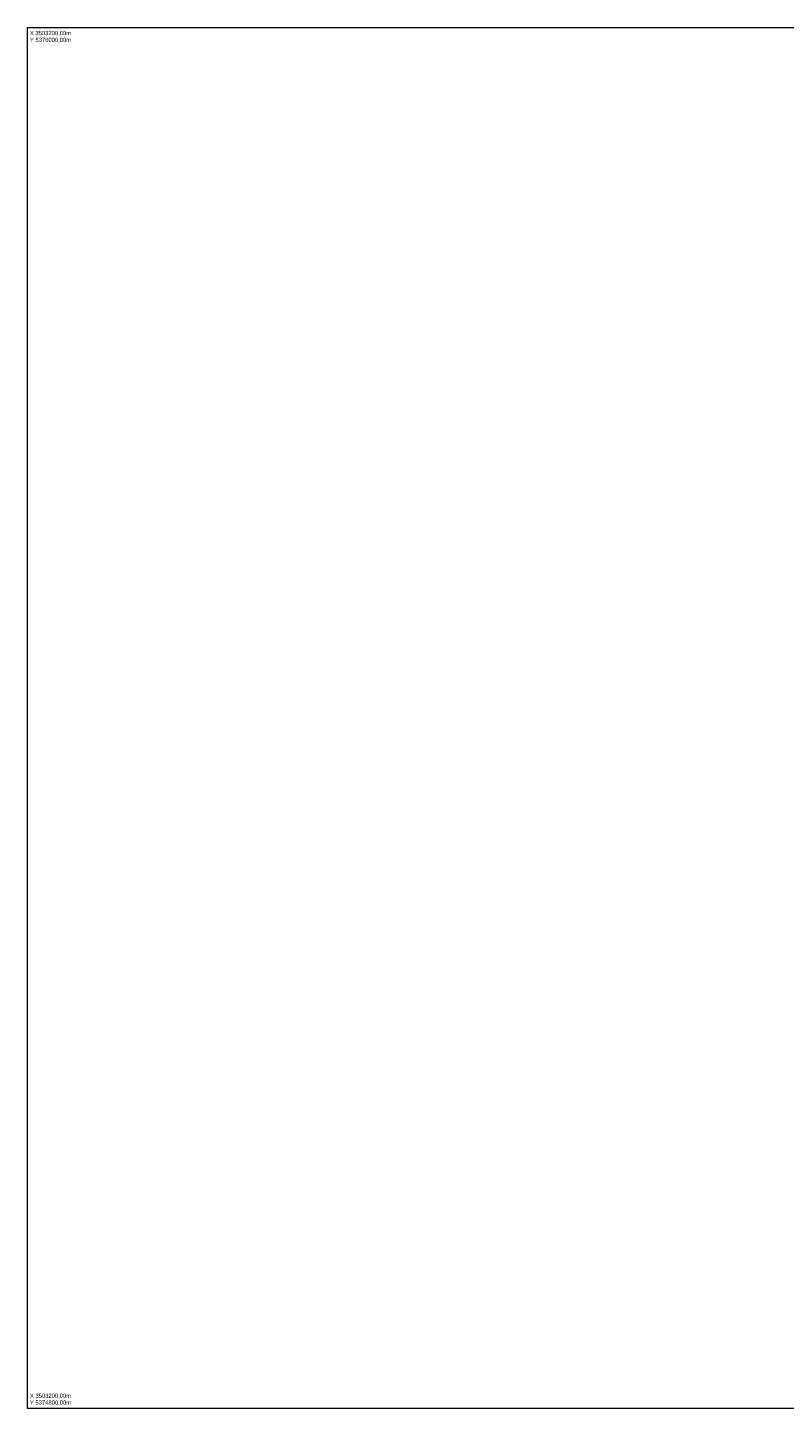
# Model space of a CAD drawing. Header units: metres. Extents: x 3500829 to 3508687, y 5372391 to 5379639.
# Tile 1 of 229: x 3503200 to 3503857, y 5374800 to 5376000. Entities that reach past the tile are written whole.
import ezdxf

# ---------------------------------------------------------------- set-up
doc = ezdxf.new("R2010")
doc.units = ezdxf.units.M
doc.header["$LTSCALE"] = 0.1
doc.header["$PDMODE"] = 1
doc.header["$PDSIZE"] = -2
doc.layers.add('0_Umgriff', color=7, linetype='Continuous')
doc.styles.add('Arial', font='arial.ttf')

msp = doc.modelspace()

# ---------------------------------------------------------------- linework, layer by layer
at = {"layer": '0_Umgriff', "color": 7, "linetype": 'Continuous', "lineweight": 18, "transparency": 33554687, "flags": 128}
msp.add_lwpolyline([(3503200, 5376000), (3505000, 5376000), (3505000, 5374800), (3503200, 5374800)], close=True, dxfattribs=at)
at = {"layer": '0_Umgriff', "color": 7, "linetype": 'Continuous', "lineweight": 9, "transparency": 33554687}
for p in [(3503200, 5376000), (3503200, 5374800)]:
    msp.add_point(p, dxfattribs=at)

# ---------------------------------------------------------------- texts
at = {"layer": '0_Umgriff', "color": 7, "transparency": 33554687, "char_height": 3.62479, "attachment_point": 1, "line_spacing_factor": 0.973236, "style": 'Arial'}
for s, insert in [('X 3503200,00m\\PY 5376000,00m', (3503202, 5375997.074)), ('X 3503200,00m\\PY 5374800,00m', (3503202, 5374812.786))]:
    msp.add_mtext(s, dxfattribs=dict(at, insert=insert))

doc.saveas('drawing.dxf')
